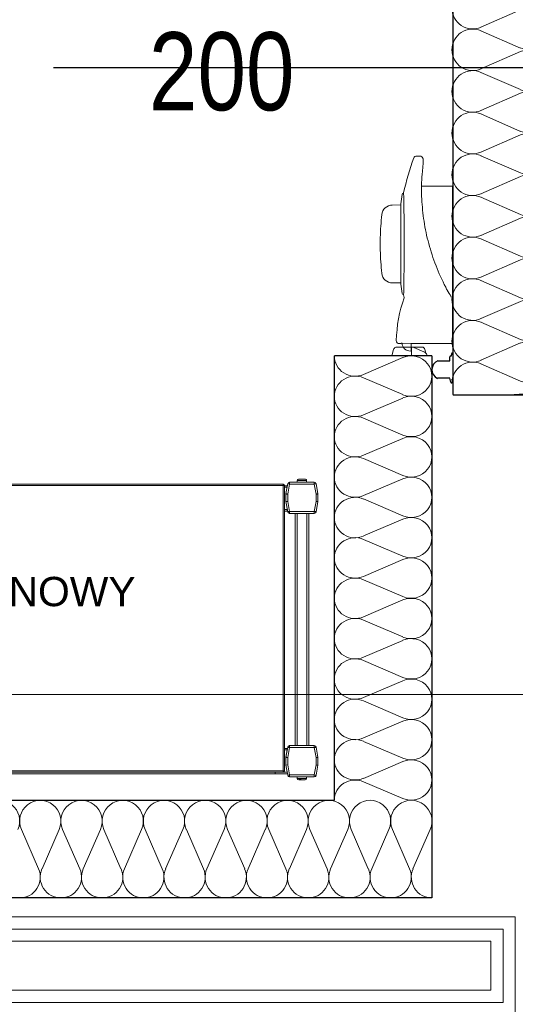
# Model space of a CAD drawing. Header units: millimetres. Extents: x 2016045 to 2079203, y -1576958 to -1542749.
# Tile 62 of 109: x 2038843 to 2039351, y -1560760 to -1559752. Entities that reach past the tile are written whole.
import ezdxf

# ---------------------------------------------------------------- set-up
doc = ezdxf.new("R2010")
doc.units = ezdxf.units.MM
doc.header["$MEASUREMENT"] = 0
doc.linetypes.add('Dashed', pattern=[5644.44, 2822.22, -2822.22])
doc.linetypes.add('OSIE', pattern=[1000, 500, -250, 0, -250])
for name, color, linetype, lineweight, true_color in [('balustrada_Nr_pióra__13', 7, 'Continuous', 5, 0xb6b6b6), ('Komory_Nr_pióra__2', 7, 'Continuous', 25, 0x0322fc), ('OSIE_Nr_pióra__2', 7, 'Continuous', 25, 0x0322fc), ('Regały_Nr_pióra__11', 7, 'Continuous', 5, 0x6d6d6d), ('Regały_Nr_pióra__12', 7, 'Continuous', 5, 0x9f9f9f), ('Wymiarowanie_Nr_pióra__3', 7, 'Continuous', 35, 0x008200)]:
    doc.layers.add(name, color=color, linetype=linetype, lineweight=lineweight, true_color=true_color)
for name, color, linetype, lineweight in [('Budowlane - Sciany Wew_Nr_pióra__251', 94, 'Continuous', 20), ('Komory_Nr_pióra__1', 7, 'Continuous', 0), ('Wymiarowanie_Nr_pióra__1', 7, 'Continuous', 0), ('Ściany_Nr_pióra__51', 5, 'Continuous', 13)]:
    doc.layers.add(name, color=color, linetype=linetype, lineweight=lineweight)
doc.layers.add('Wymiarowanie', color=7, linetype='Continuous')
doc.styles.add('GENERATED_STYLE_1', font='arial.ttf')
doc.dimstyles.new('GENERATED_STYLE__2', dxfattribs={"dimtxt": 125, "dimasz": 114, "dimexe": 0.18, "dimexo": 0, "dimgap": 0.09, "dimtad": 1, "dimdec": 0, "dimlfac": 0.1, "dimzin": 0, "dimdsep": 46, "dimtxsty": 'GENERATED_STYLE_1', "dimblk": 'ARROWHEAD_2', "dimblk1": 'ARROWHEAD_2', "dimblk2": 'ARROWHEAD_2', "dimcen": 0.09, "dimclrd": 7, "dimclre": 7, "dimclrt": 7, "dimadec": 4, "dimazin": 0, "dimtfac": 1, "dimtdec": 4, "dimtmove": 2, "dimatfit": 3, "dimfxl": 0, "dimtolj": 1, "dimtzin": 0, "dimarcsym": 0})
doc.dimstyles.new('GENERATED_STYLE__3', dxfattribs={"dimtxt": 125, "dimasz": 114, "dimexe": 0.18, "dimexo": 0, "dimgap": 0.09, "dimtad": 1, "dimdec": 0, "dimlfac": 0.1, "dimzin": 0, "dimdsep": 46, "dimtxsty": 'GENERATED_STYLE_1', "dimblk": 'ARROWHEAD_2', "dimblk1": 'ARROWHEAD_2', "dimblk2": 'ARROWHEAD_2', "dimcen": 0.09, "dimclrd": 7, "dimclre": 7, "dimclrt": 7, "dimadec": 4, "dimazin": 0, "dimtfac": 1, "dimtdec": 4, "dimtmove": 0, "dimatfit": 3, "dimfxl": 0, "dimtolj": 1, "dimtzin": 0, "dimarcsym": 0})
doc.dimstyles.new('GENERATED_STYLE__4', dxfattribs={"dimtxt": 125, "dimasz": 114, "dimexe": 0.18, "dimexo": 0, "dimgap": 0.09, "dimtad": 1, "dimtih": 1, "dimtoh": 1, "dimdec": 0, "dimlfac": 0.1, "dimzin": 0, "dimdsep": 46, "dimtxsty": 'GENERATED_STYLE_1', "dimblk": 'ARROWHEAD_2', "dimblk1": 'ARROWHEAD_2', "dimblk2": 'ARROWHEAD_2', "dimcen": 0.09, "dimclrd": 7, "dimclre": 7, "dimclrt": 7, "dimadec": 4, "dimazin": 0, "dimtfac": 1, "dimtdec": 4, "dimtmove": 2, "dimatfit": 3, "dimfxl": 0, "dimtolj": 1, "dimtzin": 0, "dimarcsym": 0})

# ---------------------------------------------------------------- blocks, each defined once
blk = doc.blocks.new('Izolacja cieplna 18_7')
at = {"layer": 'balustrada_Nr_pióra__13', "linetype": 'Continuous'}
for p, q in [((1.8, 70.2), (19.4, 29.8)), ((22.9, 29.8), (40.5, 70.2)), ((44, 70.2), (61.6, 29.8)), ((65.2, 29.8), (82.7, 70.2)), ((86.3, 70.2), (103.9, 29.8)), ((107.4, 29.8), (125, 70.2)), ((128.5, 70.2), (146.1, 29.8)), ((149.7, 29.8), (167.2, 70.2)), ((170.8, 70.2), (188.4, 29.8)), ((191.9, 29.8), (209.5, 70.2)), ((213, 70.2), (230.6, 29.8)), ((234.2, 29.8), (251.7, 70.2)), ((255.3, 70.2), (272.9, 29.8)), ((276.4, 29.8), (294, 70.2)), ((297.5, 70.2), (315.1, 29.8)), ((318.7, 29.8), (336.3, 70.2)), ((339.8, 70.2), (357.4, 29.8)), ((360.9, 29.8), (378.5, 70.2)), ((382.1, 70.2), (399.6, 29.8)), ((403.2, 29.8), (420.8, 70.2))]:
    blk.add_line(p, q, dxfattribs=at)
for centre, start_param, end_param in [((21.1, 78.7), 4.299595, 8.266775), ((63.4, 78.7), 4.299595, 8.266775), ((105.6, 78.7), 4.299595, 8.266775), ((147.9, 78.7), 4.299595, 8.266775), ((190.1, 78.7), 4.299595, 8.266775), ((232.4, 78.7), 4.299595, 8.266775), ((274.6, 78.7), 4.299595, 8.266775), ((316.9, 78.7), 4.299595, 8.266775), ((359.2, 78.7), 4.299595, 8.266775), ((401.4, 78.7), 4.299595, 8.266775), ((443.7, 78.7), 4.299595, 8.266775), ((0, 21.3), 3.141593, 5.125182), ((42.3, 21.3), 1.158003, 3.141593), ((42.3, 21.3), 3.141593, 5.125182), ((84.5, 21.3), 1.158003, 3.141593), ((84.5, 21.3), 3.141593, 5.125182), ((126.8, 21.3), 1.158003, 3.141593), ((126.8, 21.3), 3.141593, 5.125182), ((169, 21.3), 1.158003, 3.141593), ((169, 21.3), 3.141593, 5.125182), ((211.3, 21.3), 1.158003, 3.141593), ((211.3, 21.3), 3.141593, 5.125182), ((253.5, 21.3), 1.158003, 3.141593), ((253.5, 21.3), 3.141593, 5.125182), ((295.8, 21.3), 1.158003, 3.141593), ((295.8, 21.3), 3.141593, 5.125182), ((338, 21.3), 1.158003, 3.141593), ((338, 21.3), 3.141593, 5.125182), ((380.3, 21.3), 1.158003, 3.141593), ((380.3, 21.3), 3.141593, 5.125182), ((422.5, 21.3), 1.158003, 3.141593)]:
    blk.add_ellipse(centre, major_axis=(0, 21.3), ratio=0.993368, start_param=start_param, end_param=end_param, dxfattribs=at)
blk = doc.blocks.new('Izolacja cieplna 18_9')
at = {"layer": 'balustrada_Nr_pióra__13', "linetype": 'Continuous'}
for p, q in [((1.7, 70.2), (18.9, 29.8)), ((22.4, 29.8), (39.6, 70.2)), ((43.1, 70.2), (60.3, 29.8)), ((63.8, 29.8), (81, 70.2)), ((84.5, 70.2), (101.7, 29.8)), ((105.1, 29.8), (122.4, 70.2)), ((125.8, 70.2), (143, 29.8)), ((146.5, 29.8), (163.7, 70.2)), ((167.2, 70.2), (184.4, 29.8)), ((187.9, 29.8), (205.1, 70.2)), ((208.6, 70.2), (225.8, 29.8)), ((229.2, 29.8), (246.4, 70.2)), ((249.9, 70.2), (267.1, 29.8)), ((270.6, 29.8), (287.8, 70.2)), ((291.3, 70.2), (308.5, 29.8)), ((312, 29.8), (329.2, 70.2)), ((332.6, 70.2), (349.9, 29.8)), ((353.3, 29.8), (370.5, 70.2)), ((374, 70.2), (391.2, 29.8)), ((394.7, 29.8), (411.9, 70.2)), ((415.4, 70.2), (432.6, 29.8)), ((436.1, 29.8), (453.3, 70.2))]:
    blk.add_line(p, q, dxfattribs=at)
for centre, start_param, end_param in [((20.7, 78.7), 4.299595, 8.266775), ((62, 78.7), 4.299595, 8.266775), ((103.4, 78.7), 4.299595, 8.266775), ((144.8, 78.7), 4.299595, 8.266775), ((186.1, 78.7), 4.299595, 8.266775), ((227.5, 78.7), 4.299595, 8.266775), ((268.9, 78.7), 4.299595, 8.266775), ((310.2, 78.7), 4.299595, 8.266775), ((351.6, 78.7), 4.299595, 8.266775), ((393, 78.7), 4.299595, 8.266775), ((434.3, 78.7), 4.299595, 8.266775), ((0, 21.3), 3.141593, 5.125182), ((41.4, 21.3), 1.158003, 3.141593), ((41.4, 21.3), 3.141593, 5.125182), ((82.7, 21.3), 1.158003, 3.141593), ((82.7, 21.3), 3.141593, 5.125182), ((124.1, 21.3), 1.158003, 3.141593), ((124.1, 21.3), 3.141593, 5.125182), ((165.5, 21.3), 1.158003, 3.141593), ((165.5, 21.3), 3.141593, 5.125182), ((206.8, 21.3), 1.158003, 3.141593), ((206.8, 21.3), 3.141593, 5.125182), ((248.2, 21.3), 1.158003, 3.141593), ((248.2, 21.3), 3.141593, 5.125182), ((289.5, 21.3), 1.158003, 3.141593), ((289.5, 21.3), 3.141593, 5.125182), ((330.9, 21.3), 1.158003, 3.141593), ((330.9, 21.3), 3.141593, 5.125182), ((372.3, 21.3), 1.158003, 3.141593), ((372.3, 21.3), 3.141593, 5.125182), ((413.6, 21.3), 1.158003, 3.141593), ((413.6, 21.3), 3.141593, 5.125182), ((455, 21.3), 1.158003, 3.141593)]:
    blk.add_ellipse(centre, major_axis=(0, 21.3), ratio=0.972447, start_param=start_param, end_param=end_param, dxfattribs=at)
blk = doc.blocks.new('Izolacja cieplna 18_11')
at = {"layer": 'balustrada_Nr_pióra__13', "linetype": 'Continuous'}
for p, q in [((1.8, 70.2), (19.5, 29.8)), ((23.1, 29.8), (40.9, 70.2)), ((44.4, 70.2), (62.2, 29.8)), ((65.8, 29.8), (83.5, 70.2)), ((87.1, 70.2), (104.8, 29.8)), ((108.4, 29.8), (126.1, 70.2)), ((129.7, 70.2), (147.5, 29.8)), ((151, 29.8), (168.8, 70.2)), ((172.4, 70.2), (190.1, 29.8)), ((193.7, 29.8), (211.4, 70.2)), ((215, 70.2), (232.7, 29.8)), ((236.3, 29.8), (254.1, 70.2)), ((257.6, 70.2), (275.4, 29.8)), ((279, 29.8), (296.7, 70.2)), ((300.3, 70.2), (318, 29.8)), ((321.6, 29.8), (339.4, 70.2)), ((342.9, 70.2), (360.7, 29.8)), ((364.3, 29.8), (382, 70.2)), ((385.6, 70.2), (403.3, 29.8)), ((406.9, 29.8), (424.6, 70.2)), ((428.2, 70.2), (446, 29.8)), ((449.5, 29.8), (467.3, 70.2)), ((470.9, 70.2), (488.6, 29.8)), ((492.2, 29.8), (509.9, 70.2)), ((513.5, 70.2), (531.2, 29.8)), ((534.8, 29.8), (552.6, 70.2)), ((556.1, 70.2), (573.9, 29.8)), ((577.5, 29.8), (595.2, 70.2)), ((598.8, 70.2), (616.5, 29.8)), ((620.1, 29.8), (637.8, 70.2)), ((641.4, 70.2), (659.2, 29.8)), ((662.8, 29.8), (680.5, 70.2)), ((684.1, 70.2), (701.8, 29.8)), ((705.4, 29.8), (723.1, 70.2)), ((726.7, 70.2), (744.5, 29.8)), ((748, 29.8), (765.8, 70.2))]:
    blk.add_line(p, q, dxfattribs=at)
for centre, start, end in [((21.3, 78.7), 336.3486, 203.6513), ((64, 78.7), 336.3486, 203.6513), ((106.6, 78.7), 336.3486, 203.6513), ((149.2, 78.7), 336.3486, 203.6513), ((191.9, 78.7), 336.3486, 203.6513), ((234.5, 78.7), 336.3486, 203.6513), ((277.2, 78.7), 336.3486, 203.6513), ((319.8, 78.7), 336.3486, 203.6513), ((362.5, 78.7), 336.3486, 203.6513), ((405.1, 78.7), 336.3486, 203.6513), ((447.7, 78.7), 336.3486, 203.6513), ((490.4, 78.7), 336.3486, 203.6513), ((533, 78.7), 336.3486, 203.6513), ((575.7, 78.7), 336.3486, 203.6513), ((618.3, 78.7), 336.3486, 203.6513), ((661, 78.7), 336.3486, 203.6513), ((703.6, 78.7), 336.3486, 203.6513), ((746.2, 78.7), 336.3486, 203.6513), ((0, 21.3), 270, 23.6513), ((42.6, 21.3), 156.3487, 270), ((42.6, 21.3), 270, 23.6513), ((85.3, 21.3), 156.3487, 270), ((85.3, 21.3), 270, 23.6513), ((127.9, 21.3), 156.3487, 270), ((127.9, 21.3), 270, 23.6513), ((170.6, 21.3), 156.3487, 270), ((170.6, 21.3), 270, 23.6513), ((213.2, 21.3), 156.3487, 270), ((213.2, 21.3), 270, 23.6513), ((255.9, 21.3), 156.3487, 270), ((255.9, 21.3), 270, 23.6513), ((298.5, 21.3), 156.3487, 270), ((298.5, 21.3), 270, 23.6513), ((341.1, 21.3), 156.3487, 270), ((341.1, 21.3), 270, 23.6513), ((383.8, 21.3), 156.3487, 270), ((383.8, 21.3), 270, 23.6513), ((426.4, 21.3), 156.3487, 270), ((426.4, 21.3), 270, 23.6513), ((469.1, 21.3), 156.3487, 270), ((469.1, 21.3), 270, 23.6513), ((511.7, 21.3), 156.3487, 270), ((511.7, 21.3), 270, 23.6513), ((554.4, 21.3), 156.3487, 270), ((554.4, 21.3), 270, 23.6513), ((597, 21.3), 156.3487, 270), ((597, 21.3), 270, 23.6513), ((639.6, 21.3), 156.3487, 270), ((639.6, 21.3), 270, 23.6513), ((682.3, 21.3), 156.3487, 270), ((682.3, 21.3), 270, 23.6513), ((724.9, 21.3), 156.3487, 270), ((724.9, 21.3), 270, 23.6513), ((767.6, 21.3), 156.3487, 270)]:
    blk.add_arc(centre, 21.3, start, end, dxfattribs=at)
blk = doc.blocks.new('*D101', base_point=(1682719.6, -1237567.4))
at = {"layer": 'Wymiarowanie_Nr_pióra__1', "linetype": 'Continuous'}
for p, q in [((2037589.9, -1558816.4), (2037589.9, -1560670.9)), ((2037477.4, -1560670.9), (2037702.4, -1560670.9))]:
    blk.add_line(p, q, dxfattribs=at)
at = {"layer": 'Wymiarowanie_Nr_pióra__3', "linetype": 'Continuous'}
for p, q in [((2037664.9, -1558859.7), (2037514.9, -1558773.1)), ((2037664.9, -1560714.2), (2037514.9, -1560627.6))]:
    blk.add_line(p, q, dxfattribs=at)
at = {"layer": 'Wymiarowanie_Nr_pióra__1', "insert": (2037567, -1560129.2), "char_height": 125, "attachment_point": 7, "rotation": 90, "style": 'GENERATED_STYLE_1'}
blk.add_mtext('\\A1;{\\fArial|b0|i0|c238|p38;185\\fArial|b0|i0|c238|p38;\\A1{\\H.66x;\\S5^  ;}}', dxfattribs=at)
blk = doc.blocks.new('ARROWHEAD_2')
at = {"color": 0, "linetype": 'Continuous', "lineweight": 0}
for p, q in [((-0.3781, -0.655), (0.3781, 0.655)), ((0, 0), (-1, 0))]:
    blk.add_line(p, q, dxfattribs=at)
blk = doc.blocks.new('*D102', base_point=(1682719.6, -1237567.4))
at = {"layer": 'Wymiarowanie_Nr_pióra__1', "linetype": 'Continuous'}
for p, q in [((2037477.4, -1560670.9), (2037702.4, -1560670.9)), ((2037589.9, -1560670.9), (2037589.9, -1560770.9)), ((2037477.4, -1560770.9), (2037702.4, -1560770.9))]:
    blk.add_line(p, q, dxfattribs=at)
at = {"layer": 'Wymiarowanie_Nr_pióra__3', "linetype": 'Continuous'}
for p, q in [((2037664.9, -1560714.2), (2037514.9, -1560627.6)), ((2037664.9, -1560814.2), (2037514.9, -1560727.6))]:
    blk.add_line(p, q, dxfattribs=at)
blk = doc.blocks.new('*D103', base_point=(1682719.6, -1237567.4))
at = {"layer": 'Wymiarowanie_Nr_pióra__1', "linetype": 'Continuous'}
for p, q in [((2037477.4, -1560770.9), (2037702.4, -1560770.9)), ((2037589.9, -1560770.9), (2037589.9, -1567206.9)), ((2037477.4, -1567206.9), (2037702.4, -1567206.9)), ((2037589.9, -1567206.9), (2037589.9, -1567280.3))]:
    blk.add_line(p, q, dxfattribs=at)
at = {"layer": 'Wymiarowanie_Nr_pióra__3', "linetype": 'Continuous'}
for p, q in [((2037664.9, -1560814.2), (2037514.9, -1560727.6)), ((2037514.9, -1567163.6), (2037664.9, -1567250.2))]:
    blk.add_line(p, q, dxfattribs=at)
at = {"layer": 'Wymiarowanie_Nr_pióra__1', "char_height": 125, "attachment_point": 7, "rotation": 90, "style": 'GENERATED_STYLE_1'}
for s, insert in [('\\A1;{\\fArial|b0|i0|c238|p38;10}', (2037564.9, -1560974)), ('\\A1;{\\fArial|b0|i0|c238|p38;643\\fArial|b0|i0|c238|p38;\\A1{\\H.66x;\\S5^  ;}}', (2037567, -1564002.9))]:
    blk.add_mtext(s, dxfattribs=dict(at, insert=insert))
blk = doc.blocks.new('*D125', base_point=(1682719.6, -1237567.4))
at = {"layer": 'Wymiarowanie_Nr_pióra__1', "linetype": 'Continuous'}
for p, q in [((2044173.5, -1559800.9), (2043948.5, -1559800.9)), ((2044061, -1563400.9), (2044061, -1559800.9)), ((2044173.5, -1563400.9), (2043948.5, -1563400.9))]:
    blk.add_line(p, q, dxfattribs=at)
at = {"layer": 'Wymiarowanie_Nr_pióra__3', "linetype": 'Continuous'}
for p, q in [((2043986, -1559757.6), (2044136, -1559844.2)), ((2043986, -1563357.6), (2044136, -1563444.2))]:
    blk.add_line(p, q, dxfattribs=at)
at = {"layer": 'Wymiarowanie_Nr_pióra__1', "insert": (2044036, -1561743.2), "char_height": 125, "attachment_point": 7, "rotation": 90, "style": 'GENERATED_STYLE_1'}
blk.add_mtext('\\A1;{\\fArial|b0|i0|c238|p38;360}', dxfattribs=at)
blk = doc.blocks.new('*D126', base_point=(1682719.6, -1237567.4))
at = {"layer": 'Wymiarowanie_Nr_pióra__1', "linetype": 'Continuous'}
for p, q in [((2044173.5, -1556060.9), (2043948.5, -1556060.9)), ((2044061, -1559800.9), (2044061, -1556060.9)), ((2044173.5, -1559800.9), (2043948.5, -1559800.9))]:
    blk.add_line(p, q, dxfattribs=at)
at = {"layer": 'Wymiarowanie_Nr_pióra__3', "linetype": 'Continuous'}
for p, q in [((2043986, -1556017.6), (2044136, -1556104.2)), ((2043986, -1559757.6), (2044136, -1559844.2))]:
    blk.add_line(p, q, dxfattribs=at)
at = {"layer": 'Wymiarowanie_Nr_pióra__1', "insert": (2044036, -1558073.2), "char_height": 125, "attachment_point": 7, "rotation": 90, "style": 'GENERATED_STYLE_1'}
blk.add_mtext('\\A1;{\\fArial|b0|i0|c238|p38;374}', dxfattribs=at)
blk = doc.blocks.new('*D142', base_point=(1682719.6, -1237567.4))
at = {"layer": 'Wymiarowanie_Nr_pióra__1', "linetype": 'Continuous'}
for p, q in [((2021278.9, -1559800.9), (2021053.9, -1559800.9)), ((2021166.4, -1563400.9), (2021166.4, -1559800.9)), ((2021278.9, -1563400.9), (2021053.9, -1563400.9))]:
    blk.add_line(p, q, dxfattribs=at)
at = {"layer": 'Wymiarowanie_Nr_pióra__3', "linetype": 'Continuous'}
for p, q in [((2021091.4, -1559757.6), (2021241.4, -1559844.2)), ((2021091.4, -1563357.6), (2021241.4, -1563444.2))]:
    blk.add_line(p, q, dxfattribs=at)
at = {"layer": 'Wymiarowanie_Nr_pióra__1', "insert": (2021141.4, -1561743.2), "char_height": 125, "attachment_point": 7, "rotation": 90, "style": 'GENERATED_STYLE_1'}
blk.add_mtext('\\A1;{\\fArial|b0|i0|c238|p38;360}', dxfattribs=at)
blk = doc.blocks.new('*D143', base_point=(1682719.6, -1237567.4))
at = {"layer": 'Wymiarowanie_Nr_pióra__1', "linetype": 'Continuous'}
for p, q in [((2021278.9, -1556060.9), (2021053.9, -1556060.9)), ((2021166.4, -1559800.9), (2021166.4, -1556060.9)), ((2021278.9, -1559800.9), (2021053.9, -1559800.9))]:
    blk.add_line(p, q, dxfattribs=at)
at = {"layer": 'Wymiarowanie_Nr_pióra__3', "linetype": 'Continuous'}
for p, q in [((2021091.4, -1556017.6), (2021241.4, -1556104.2)), ((2021091.4, -1559757.6), (2021241.4, -1559844.2))]:
    blk.add_line(p, q, dxfattribs=at)
at = {"layer": 'Wymiarowanie_Nr_pióra__1', "insert": (2021141.4, -1558073.2), "char_height": 125, "attachment_point": 7, "rotation": 90, "style": 'GENERATED_STYLE_1'}
blk.add_mtext('\\A1;{\\fArial|b0|i0|c238|p38;374}', dxfattribs=at)
blk = doc.blocks.new('*D186', base_point=(1682719.6, -1237567.4))
at = {"layer": 'Wymiarowanie_Nr_pióra__1', "linetype": 'Continuous'}
for p, q in [((2036246.9, -1560555.5), (2036246.9, -1560330.5)), ((2041101, -1560555.5), (2041101, -1560330.5)), ((2036246.9, -1560443), (2041101, -1560443)), ((2041101, -1560443), (2041174.4, -1560443))]:
    blk.add_line(p, q, dxfattribs=at)
at = {"layer": 'Wymiarowanie_Nr_pióra__3', "linetype": 'Continuous'}
for p, q in [((2036290.2, -1560368), (2036203.6, -1560518)), ((2041057.7, -1560518), (2041144.3, -1560368))]:
    blk.add_line(p, q, dxfattribs=at)
at = {"layer": 'Wymiarowanie_Nr_pióra__1', "insert": (2039362, -1560420), "char_height": 125, "attachment_point": 7, "style": 'GENERATED_STYLE_1'}
blk.add_mtext('\\A1;{\\fArial|b0|i0|c238|p38;485\\fArial|b0|i0|c238|p38;\\A1{\\H.66x;\\S5^  ;}}', dxfattribs=at)

msp = doc.modelspace()

# ---------------------------------------------------------------- linework, layer by layer
at = {"layer": 'Budowlane - Sciany Wew_Nr_pióra__251', "linetype": 'Continuous'}
for p, q in [((2039338.9, -1560683.4), (2036234.4, -1560683.4)), ((2039338.9, -1560758.4), (2039338.9, -1560683.4)), ((2039326.4, -1560695.9), (2036221.9, -1560695.9)), ((2039326.4, -1560745.9), (2039326.4, -1560695.9)), ((2033333.7, -1560745.9), (2039326.4, -1560745.9)), ((2033321.2, -1560758.4), (2039338.9, -1560758.4))]:
    msp.add_line(p, q, dxfattribs=at)
at = {"layer": 'Komory_Nr_pióra__1', "linetype": 'Continuous'}
for p, q in [((2039254.2, -1559891.7), (2039250.2, -1559891.7)), ((2039255, -1559892.1), (2039254.9, -1559892)), ((2039254.9, -1559892), (2039254.9, -1559892)), ((2039254.9, -1559892), (2039254.9, -1559892)), ((2039255.2, -1559892.2), (2039255, -1559892.1)), ((2039255.3, -1559892.4), (2039255.2, -1559892.2)), ((2039255.5, -1559892.6), (2039255.3, -1559892.4)), ((2039255.8, -1559892.8), (2039255.5, -1559892.6)), ((2039256, -1559893), (2039255.8, -1559892.8)), ((2039256.2, -1559893.1), (2039256, -1559893)), ((2039256.4, -1559893.4), (2039256.3, -1559893.2)), ((2039256.3, -1559893.2), (2039256.3, -1559893.2)), ((2039256.5, -1559893.6), (2039256.4, -1559893.4)), ((2039256.6, -1559893.8), (2039256.5, -1559893.6)), ((2039256.7, -1559894.1), (2039256.6, -1559893.8)), ((2039256.8, -1559894.5), (2039256.7, -1559894.1)), ((2039256.9, -1559894.9), (2039256.8, -1559894.5)), ((2039256.9, -1559895.3), (2039256.9, -1559894.9)), ((2039256.9, -1559895.7), (2039256.9, -1559895.3)), ((2039256.4, -1559905.6), (2039256.5, -1559904.7)), ((2039256.5, -1559903.8), (2039256.6, -1559902.9)), ((2039256.5, -1559904.7), (2039256.5, -1559903.8)), ((2039256.6, -1559902.9), (2039256.7, -1559902.1)), ((2039256.7, -1559901.3), (2039256.8, -1559900.6)), ((2039256.7, -1559902.1), (2039256.7, -1559901.3)), ((2039256.8, -1559899.8), (2039256.9, -1559899.1)), ((2039256.8, -1559900.6), (2039256.8, -1559899.8)), ((2039256.9, -1559896.2), (2039256.9, -1559895.7)), ((2039256.9, -1559896.7), (2039256.9, -1559896.2)), ((2039256.9, -1559897.3), (2039256.9, -1559896.7)), ((2039256.9, -1559897.9), (2039256.9, -1559897.3)), ((2039256.9, -1559898.5), (2039256.9, -1559897.9)), ((2039256.9, -1559899.1), (2039256.9, -1559898.5)), ((2039255.6, -1559916), (2039255.7, -1559913.2)), ((2039255.7, -1559913.2), (2039255.9, -1559910.4)), ((2039255.9, -1559910.4), (2039256.2, -1559907.6)), ((2039256.2, -1559907.4), (2039256.3, -1559906.5)), ((2039256.2, -1559907.6), (2039256.2, -1559907.4)), ((2039256.3, -1559906.5), (2039256.4, -1559905.6)), ((2039255.3, -1559924.4), (2039255.4, -1559921.6)), ((2039286.9, -1559922.7), (2039255.3, -1559922.5)), ((2039255.3, -1559927.2), (2039255.3, -1559924.4)), ((2039255.4, -1559918.7), (2039255.6, -1559916)), ((2039255.4, -1559921.6), (2039255.4, -1559918.7)), ((2039286.9, -1560083.6), (2039286.9, -1559922.7)), ((2039236.9, -1559929.9), (2039236.7, -1559929.9)), ((2039236.9, -1559929.5), (2039236.9, -1559929.6)), ((2039236.9, -1559929.6), (2039236.9, -1559929.9)), ((2039236.9, -1559929.9), (2039236.9, -1559930.3)), ((2039236.9, -1559930.3), (2039236.9, -1559930.9)), ((2039236.9, -1559930.9), (2039237, -1559932.6)), ((2039237, -1559932.6), (2039237, -1559933.7)), ((2039237, -1559933.7), (2039237, -1559934.9)), ((2039237, -1559934.9), (2039237, -1559936.3)), ((2039255.3, -1559930), (2039255.3, -1559927.2)), ((2039255.4, -1559932.8), (2039255.3, -1559930)), ((2039255.5, -1559935.7), (2039255.4, -1559932.8)), ((2039255.7, -1559938.5), (2039255.5, -1559935.7)), ((2039234.2, -1559941.7), (2039225.3, -1559941.9)), ((2039234.2, -1559940.7), (2039234.2, -1560022.7)), ((2039237, -1559936.3), (2039237.1, -1559937.8)), ((2039237.1, -1559937.8), (2039237.1, -1559939.5)), ((2039237.1, -1559939.5), (2039237.1, -1559941.3)), ((2039237.1, -1559941.3), (2039237.1, -1559943.2)), ((2039237.1, -1559943.2), (2039237.2, -1559945.2)), ((2039237.2, -1559945.2), (2039237.2, -1559947.4)), ((2039255.9, -1559941.4), (2039255.7, -1559938.5)), ((2039256.1, -1559944.2), (2039255.9, -1559941.4)), ((2039256.4, -1559947.1), (2039256.1, -1559944.2)), ((2039237.2, -1559947.4), (2039237.2, -1559949.6)), ((2039237.2, -1559949.6), (2039237.3, -1559952)), ((2039237.3, -1559952), (2039237.3, -1559954.5)), ((2039237.3, -1559954.5), (2039237.3, -1559957)), ((2039256.7, -1559949.9), (2039256.4, -1559947.1)), ((2039257, -1559952.8), (2039256.7, -1559949.9)), ((2039257.4, -1559955.6), (2039257, -1559952.8)), ((2039257.8, -1559958.5), (2039257.4, -1559955.6)), ((2039237.3, -1559957), (2039237.3, -1559959.6)), ((2039237.3, -1559959.6), (2039237.3, -1559962.3)), ((2039237.3, -1559962.3), (2039237.4, -1559965.1)), ((2039237.4, -1559965.1), (2039237.4, -1559967.9)), ((2039258.3, -1559961.3), (2039257.8, -1559958.5)), ((2039258.8, -1559964.2), (2039258.3, -1559961.3)), ((2039259.3, -1559967.1), (2039258.8, -1559964.2)), ((2039213, -1559988.2), (2039213, -1559975.3)), ((2039237.4, -1559967.9), (2039237.4, -1559970.7)), ((2039237.4, -1559970.7), (2039237.4, -1559973.6)), ((2039237.4, -1559973.6), (2039237.4, -1559976.5)), ((2039259.9, -1559969.9), (2039259.3, -1559967.1)), ((2039260.5, -1559972.8), (2039259.9, -1559969.9)), ((2039261.2, -1559975.7), (2039260.5, -1559972.8)), ((2039261.9, -1559978.5), (2039261.2, -1559975.7)), ((2039237.4, -1559976.5), (2039237.4, -1559979.5)), ((2039237.4, -1559979.5), (2039237.4, -1559982.4)), ((2039237.4, -1559982.4), (2039237.4, -1559985.3)), ((2039237.4, -1559985.3), (2039237.4, -1559988.3)), ((2039262.7, -1559981.4), (2039261.9, -1559978.5)), ((2039263.5, -1559984.2), (2039262.7, -1559981.4)), ((2039264.3, -1559987.1), (2039263.5, -1559984.2)), ((2039237.4, -1559988.3), (2039237.4, -1559991.2)), ((2039237.4, -1559991.2), (2039237.4, -1559994)), ((2039237.4, -1559994), (2039237.4, -1559996.9)), ((2039265.1, -1559989.9), (2039264.3, -1559987.1)), ((2039266.1, -1559992.8), (2039265.1, -1559989.9)), ((2039267, -1559995.6), (2039266.1, -1559992.8)), ((2039268, -1559998.4), (2039267, -1559995.6)), ((2039237.4, -1559999.6), (2039237.3, -1560002.4)), ((2039237.3, -1560002.4), (2039237.3, -1560005.1)), ((2039237.3, -1560005.1), (2039237.3, -1560007.6)), ((2039237.4, -1559996.9), (2039237.4, -1559999.6)), ((2039269, -1560001.2), (2039268, -1559998.4)), ((2039270.1, -1560004), (2039269, -1560001.2)), ((2039271.2, -1560006.8), (2039270.1, -1560004)), ((2039237.3, -1560010.1), (2039237.2, -1560012.4)), ((2039237.2, -1560012.4), (2039237.2, -1560014.6)), ((2039237.2, -1560014.6), (2039237.2, -1560016.7)), ((2039237.3, -1560007.6), (2039237.3, -1560010.1)), ((2039272.3, -1560009.6), (2039271.2, -1560006.8)), ((2039273.5, -1560012.4), (2039272.3, -1560009.6)), ((2039274.7, -1560015.2), (2039273.5, -1560012.4)), ((2039276, -1560017.9), (2039274.7, -1560015.2)), ((2039225.3, -1560021.6), (2039234.2, -1560021.7)), ((2039237.1, -1560026), (2039237, -1560027.5)), ((2039237.2, -1560018.7), (2039237.1, -1560020.7)), ((2039237.1, -1560020.7), (2039237.1, -1560022.6)), ((2039237.1, -1560022.6), (2039237.1, -1560024.4)), ((2039237.1, -1560024.4), (2039237.1, -1560026)), ((2039237.2, -1560016.7), (2039237.2, -1560018.7)), ((2039277.3, -1560020.6), (2039276, -1560017.9)), ((2039278.6, -1560023.4), (2039277.3, -1560020.6)), ((2039280, -1560026.1), (2039278.6, -1560023.4)), ((2039280.9, -1560027.9), (2039280, -1560026.1)), ((2039236.7, -1560033.5), (2039236.9, -1560033.5)), ((2039237, -1560032), (2039236.9, -1560032.7)), ((2039236.9, -1560032.7), (2039236.9, -1560033.3)), ((2039236.9, -1560033.3), (2039236.9, -1560033.7)), ((2039236.9, -1560033.7), (2039236.9, -1560033.9)), ((2039236.9, -1560033.9), (2039236.9, -1560034)), ((2039237, -1560027.5), (2039237, -1560028.8)), ((2039237, -1560028.8), (2039237, -1560030)), ((2039237, -1560030), (2039237, -1560031.1)), ((2039237, -1560031.1), (2039237, -1560032)), ((2039281.1, -1560028.3), (2039280.9, -1560027.9)), ((2039281.5, -1560028.9), (2039281.1, -1560028.3)), ((2039281.6, -1560029), (2039281.5, -1560028.9)), ((2039282.6, -1560030.8), (2039281.6, -1560029)), ((2039282.6, -1560030.8), (2039283.5, -1560032.3)), ((2039283.5, -1560032.3), (2039284.5, -1560033.9)), ((2039284.5, -1560033.9), (2039285.1, -1560035)), ((2039285.1, -1560035), (2039285.8, -1560036.2)), ((2039232.4, -1560083.8), (2039234.4, -1560083.8)), ((2039234.4, -1560083.8), (2039234.4, -1560083.3)), ((2039234.4, -1560083.3), (2039234.5, -1560083.3)), ((2039234.5, -1560083.3), (2039234.6, -1560083.2)), ((2039234.6, -1560083.2), (2039234.9, -1560083.2)), ((2039234.9, -1560083.2), (2039235.2, -1560083.2)), ((2039235.2, -1560083.2), (2039235.3, -1560083.2)), ((2039286.9, -1560083.5), (2039235.3, -1560083.2)), ((2039244.8, -1560090.5), (2039244.8, -1560083.3)), ((2039245.4, -1560083.6), (2039245.4, -1560083.3)), ((2039245.4, -1560083.6), (2039286.9, -1560083.6)), ((2039226.7, -1560089.7), (2039224.9, -1560096.4)), ((2039228.7, -1560087.6), (2039228.6, -1560087.6)), ((2039255.8, -1560087.4), (2039229.7, -1560087.4)), ((2039244.9, -1560096.4), (2039244.9, -1560087.9)), ((2039247.5, -1560087.8), (2039257.7, -1560092.1)), ((2039258.7, -1560089.7), (2039259.8, -1560093.7)), ((2039260.6, -1560095.4), (2039260.9, -1560096.4))]:
    msp.add_line(p, q, dxfattribs=at)
at = {"layer": 'Komory_Nr_pióra__1', "linetype": 'Dashed'}
msp.add_arc((2039314.9, -1559325.4), 811.3, 268.463, 1.4253, dxfattribs=at)
at = {"layer": 'Komory_Nr_pióra__1', "linetype": 'Continuous'}
for centre, radius, start, end in [((2039481.4, -1559981.7), 250, 159.3765, 167.9417), ((2039250.2, -1559894.7), 3, 89.9247, 159.3857), ((2039254.2, -1559892.7), 1, 48.5596, 90), ((2039255.5, -1559893.9), 0.994, 43.1622, 48.2844), ((2039484.3, -1559970.9), 252, 170.8779, 173.1122), ((2039236.7, -1559931.1), 1.2, 90, 170.8779), ((2039225.5, -1559952.9), 11, 91, 173.5706), ((2039234.7, -1559940.7), 0.5, 173.1122, 180), ((2039481.4, -1559981.7), 268.5, 173.5706, 178.6225), ((2039481.4, -1559981.7), 268.5, 181.3775, 186.4294), ((2039225.5, -1560010.6), 11, 186.4294, 269), ((2039234.7, -1560022.7), 0.5, 180, 186.8878), ((2039484.3, -1559992.6), 252, 186.8878, 189.1221), ((2039236.7, -1560032.3), 1.2, 189.1221, 270), ((2039481.4, -1559981.7), 250, 192.0602, 192.6421), ((2039236.5, -1560036.7), 1, 340.8033, 12.8377), ((2039369.4, -1560083.7), 140, 160.5019, 178.7555), ((2039232.4, -1560080.8), 3, 178.7555, 269.5), ((2039243.8, -1560083), 8.5, 181.6226, 270), ((2039229.6, -1560090.4), 3, 110.0974, 165), ((2039229.7, -1560090.5), 3.07, 89.9904, 109.8744), ((2039243.8, -1560090.5), 1, 270, 0), ((2039245.4, -1560087.9), 0.5, 90, 180), ((2039246, -1560091.4), 4, 67, 90), ((2039255.8, -1560090.4), 3, 15, 90), ((2039255.8, -1560096.7), 5, 15, 67)]:
    msp.add_arc(centre, radius, start, end, dxfattribs=at)
at = {"layer": 'Komory_Nr_pióra__2', "linetype": 'Continuous'}
for p, q in [((2039287.4, -1559357.2), (2039287.4, -1560135.6)), ((2039165.9, -1560551.4), (2039165.9, -1560096.4)), ((2039265.9, -1560096.4), (2039165.9, -1560096.4)), ((2039265.9, -1560096.4), (2039265.9, -1560651.4)), ((2039285.4, -1560096.3), (2039285.9, -1560096.3)), ((2039285.9, -1560096.3), (2039285.9, -1560095.3)), ((2039286.8, -1560093.3), (2039287.2, -1560093.3)), ((2039271.9, -1560101.3), (2039284.4, -1560101.3)), ((2039284.4, -1560101.3), (2039284.4, -1560097.3)), ((2039284.4, -1560119.3), (2039271.6, -1560119.3)), ((2039285.3, -1560123.2), (2039284.4, -1560119.3)), ((2039286.6, -1560121.3), (2039286.2, -1560120.7)), ((2039286.2, -1560120.7), (2039286.9, -1560123.9)), ((2039286.9, -1560123.9), (2039286.4, -1560124)), ((2039287.2, -1560121.3), (2039286.8, -1560121.3)), ((2039288.2, -1560136.4), (2039386.7, -1560136.4)), ((2036355.9, -1560551.4), (2039165.9, -1560551.4)), ((2039265.9, -1560651.4), (2036265.9, -1560651.4))]:
    msp.add_line(p, q, dxfattribs=at)
for centre, radius, start, end in [((2039285.4, -1560097.3), 1, 90, 180), ((2039288.9, -1560095.3), 3.01, 140.2012, 180), ((2039286.8, -1560093.5), 0.209, 85.1894, 140.2012), ((2039287.2, -1560093.6), 0.25, 0, 90), ((2039275.8, -1560110.4), 9.86, 113.1133, 245.0587), ((2039286.2, -1560123), 1, 192.381, 282.381), ((2039286.8, -1560121.1), 0.25, 224.6094, 270), ((2039287.2, -1560121.1), 0.25, 270, 0), ((2039288.2, -1560135.6), 0.8, 180, 270)]:
    msp.add_arc(centre, radius, start, end, dxfattribs=at)
at = {"layer": 'OSIE_Nr_pióra__2', "linetype": 'OSIE'}
msp.add_line((2020876.3, -1559800.9), (2044226, -1559800.9), dxfattribs=at)
at = {"layer": 'Regały_Nr_pióra__12', "linetype": 'Continuous'}
for p, q in [((2039113.3, -1560227.7), (2038819.3, -1560227.7)), ((2039113.3, -1560522.7), (2039113.3, -1560227.7)), ((2039113.6, -1560227.8), (2039113.3, -1560227.8)), ((2039113.9, -1560227.9), (2039113.6, -1560227.8)), ((2039114.1, -1560228.1), (2039113.9, -1560227.9)), ((2039114.4, -1560228.2), (2039114.1, -1560228.1)), ((2039118.1, -1560227.2), (2039116.3, -1560237.4)), ((2039118.1, -1560227.3), (2039118.1, -1560227.2)), ((2039118.2, -1560227.3), (2039118.1, -1560227.3)), ((2039118.4, -1560227.3), (2039118.2, -1560227.3)), ((2039120.1, -1560227.6), (2039118.3, -1560237.8)), ((2039118.7, -1560227.3), (2039118.4, -1560227.3)), ((2039119, -1560227.4), (2039118.7, -1560227.3)), ((2039119.3, -1560227.5), (2039119, -1560227.4)), ((2039119.7, -1560227.5), (2039119.3, -1560227.5)), ((2039120.1, -1560227.6), (2039119.7, -1560227.5)), ((2039120.1, -1560225.6), (2039120.1, -1560227.6)), ((2039145.3, -1560225.6), (2039120.1, -1560225.6)), ((2039145.3, -1560227.6), (2039120.1, -1560227.6)), ((2039127.9, -1560224.1), (2039127.9, -1560225.6)), ((2039137.4, -1560224.1), (2039127.9, -1560224.1)), ((2039128.2, -1560223.3), (2039128, -1560223.8)), ((2039128, -1560223.8), (2039128, -1560223.8)), ((2039128.5, -1560222.9), (2039128.2, -1560223.3)), ((2039129, -1560222.7), (2039128.5, -1560222.9)), ((2039129.5, -1560222.6), (2039129, -1560222.7)), ((2039135.9, -1560222.6), (2039129.5, -1560222.6)), ((2039136.4, -1560222.7), (2039135.9, -1560222.6)), ((2039136.9, -1560222.9), (2039136.4, -1560222.7)), ((2039137.2, -1560223.3), (2039136.9, -1560222.9)), ((2039137.4, -1560223.8), (2039137.2, -1560223.3)), ((2039137.4, -1560223.8), (2039137.4, -1560223.8)), ((2039137.4, -1560225.6), (2039137.4, -1560224.1)), ((2039145.3, -1560227.6), (2039145.3, -1560225.6)), ((2039145.7, -1560227.5), (2039145.3, -1560227.6)), ((2039147.1, -1560237.8), (2039145.3, -1560227.6)), ((2039146.1, -1560227.5), (2039145.7, -1560227.5)), ((2039146.4, -1560227.4), (2039146.1, -1560227.5)), ((2039146.7, -1560227.3), (2039146.4, -1560227.4)), ((2039146.9, -1560227.3), (2039146.7, -1560227.3)), ((2039147.1, -1560227.3), (2039146.9, -1560227.3)), ((2039147.2, -1560227.3), (2039147.1, -1560227.3)), ((2039147.3, -1560227.2), (2039147.2, -1560227.3)), ((2039149.1, -1560237.4), (2039147.3, -1560227.2)), ((2039147.3, -1560227.2), (2039149.1, -1560237.6)), ((2039114.8, -1560229.2), (2038123.8, -1560229.2)), ((2039114.7, -1560228.7), (2039114.4, -1560228.2)), ((2039114.8, -1560229.3), (2039114.7, -1560228.7)), ((2039114.8, -1560521.2), (2039114.8, -1560229.2)), ((2039114.8, -1560229.3), (2039117.7, -1560229.3)), ((2039114.8, -1560230.8), (2039117.5, -1560230.8)), ((2039116.3, -1560237.6), (2039116.3, -1560237.4)), ((2039116.3, -1560237.4), (2039116.3, -1560237.4)), ((2039116.3, -1560237.4), (2039116.5, -1560237.4)), ((2039116.3, -1560246.3), (2039116.3, -1560237.6)), ((2039118.3, -1560237.8), (2039116.3, -1560237.8)), ((2039116.5, -1560237.4), (2039116.6, -1560237.5)), ((2039116.6, -1560237.5), (2039116.9, -1560237.5)), ((2039116.9, -1560237.5), (2039117.2, -1560237.6)), ((2039117.2, -1560237.6), (2039117.5, -1560237.6)), ((2039117.5, -1560237.6), (2039117.9, -1560237.7)), ((2039117.9, -1560237.7), (2039118.3, -1560237.8)), ((2039118.3, -1560237.8), (2039118.3, -1560245.4)), ((2039147.1, -1560237.8), (2039147.5, -1560237.7)), ((2039147.1, -1560245.4), (2039147.1, -1560237.8)), ((2039149.1, -1560237.8), (2039147.1, -1560237.8)), ((2039147.5, -1560237.7), (2039147.9, -1560237.6)), ((2039147.9, -1560237.6), (2039148.2, -1560237.6)), ((2039148.2, -1560237.6), (2039148.5, -1560237.5)), ((2039148.5, -1560237.5), (2039148.7, -1560237.5)), ((2039148.7, -1560237.5), (2039148.9, -1560237.4)), ((2039148.9, -1560237.4), (2039149, -1560237.4)), ((2039149, -1560237.4), (2039149.1, -1560237.4)), ((2039149.1, -1560237.6), (2039149.1, -1560245.6)), ((2039116.3, -1560245.6), (2039118.1, -1560255.9)), ((2039116.4, -1560245.6), (2039116.3, -1560245.6)), ((2039116.3, -1560245.6), (2039116.3, -1560245.6)), ((2039116.6, -1560245.6), (2039116.4, -1560245.6)), ((2039116.9, -1560245.5), (2039116.6, -1560245.6)), ((2039117.2, -1560245.5), (2039116.9, -1560245.5)), ((2039117.5, -1560245.5), (2039117.2, -1560245.5)), ((2039117.9, -1560245.5), (2039117.5, -1560245.5)), ((2039118.3, -1560245.4), (2039117.9, -1560245.5)), ((2039118.3, -1560245.4), (2039120.1, -1560255.6)), ((2039145.3, -1560255.6), (2039147.1, -1560245.4)), ((2039147.5, -1560245.4), (2039147.1, -1560245.4)), ((2039149.1, -1560245.6), (2039147.3, -1560255.9)), ((2039147.8, -1560245.5), (2039147.5, -1560245.4)), ((2039148.1, -1560245.5), (2039147.8, -1560245.5)), ((2039148.4, -1560245.5), (2039148.1, -1560245.5)), ((2039148.6, -1560245.6), (2039148.4, -1560245.5)), ((2039148.8, -1560245.6), (2039148.6, -1560245.6)), ((2039149, -1560245.6), (2039148.8, -1560245.6)), ((2039149.1, -1560245.6), (2039149, -1560245.6)), ((2039149.1, -1560245.6), (2039149.1, -1560245.6)), ((2039114.8, -1560253.8), (2039117.6, -1560253.8)), ((2039114.8, -1560255.3), (2039117.9, -1560255.3)), ((2039117.6, -1560254.1), (2039117.6, -1560253.8)), ((2039117.7, -1560254.4), (2039117.6, -1560254.1)), ((2039117.7, -1560254.7), (2039117.7, -1560254.4)), ((2039117.8, -1560254.9), (2039117.7, -1560254.7)), ((2039117.8, -1560255.1), (2039117.8, -1560254.9)), ((2039117.8, -1560255.2), (2039117.8, -1560255.1)), ((2039117.9, -1560255.3), (2039117.8, -1560255.2)), ((2039118.1, -1560255.9), (2039118.1, -1560255.9)), ((2039118.1, -1560255.9), (2039118.2, -1560255.9)), ((2039118.2, -1560255.9), (2039118.4, -1560255.9)), ((2039118.4, -1560255.9), (2039118.7, -1560255.8)), ((2039118.7, -1560255.8), (2039119, -1560255.8)), ((2039119, -1560255.8), (2039119.3, -1560255.7)), ((2039119.3, -1560255.7), (2039119.7, -1560255.7)), ((2039119.7, -1560255.7), (2039120.1, -1560255.6)), ((2039120.1, -1560255.6), (2039145.3, -1560255.6)), ((2039120.1, -1560255.6), (2039120.1, -1560257.6)), ((2039120.1, -1560257.6), (2039145.3, -1560257.6)), ((2039125.7, -1560495.5), (2039125.7, -1560257.6)), ((2039127.7, -1560495.5), (2039127.7, -1560257.6)), ((2039137.7, -1560495.5), (2039137.7, -1560257.6)), ((2039139.7, -1560495.5), (2039139.7, -1560257.6)), ((2039145.3, -1560257.6), (2039145.3, -1560255.6)), ((2039145.3, -1560255.6), (2039145.7, -1560255.7)), ((2039145.7, -1560255.7), (2039146.1, -1560255.7)), ((2039146.1, -1560255.7), (2039146.4, -1560255.8)), ((2039146.4, -1560255.8), (2039146.7, -1560255.8)), ((2039146.7, -1560255.8), (2039146.9, -1560255.9)), ((2039146.9, -1560255.9), (2039147.1, -1560255.9)), ((2039147.1, -1560255.9), (2039147.2, -1560255.9)), ((2039147.2, -1560255.9), (2039147.3, -1560255.9)), ((2039114.8, -1560498.3), (2039117.9, -1560498.3)), ((2039114.8, -1560499.8), (2039117.6, -1560499.8)), ((2039118.1, -1560497.2), (2039116.3, -1560507.3)), ((2039116.3, -1560507.3), (2039117.6, -1560499.8)), ((2039117.6, -1560499.5), (2039117.7, -1560499.3)), ((2039117.6, -1560499.8), (2039117.6, -1560499.5)), ((2039117.7, -1560499), (2039117.8, -1560498.8)), ((2039117.7, -1560499.3), (2039117.7, -1560499)), ((2039117.8, -1560498.5), (2039117.9, -1560498.4)), ((2039117.8, -1560498.6), (2039117.8, -1560498.5)), ((2039117.8, -1560498.8), (2039117.8, -1560498.6)), ((2039117.9, -1560498.4), (2039117.9, -1560498.3)), ((2039118.2, -1560497.2), (2039118.1, -1560497.2)), ((2039118.1, -1560497.2), (2039118.1, -1560497.2)), ((2039118.7, -1560497.3), (2039118.2, -1560497.2)), ((2039120.1, -1560497.5), (2039118.3, -1560507.7)), ((2039119, -1560497.3), (2039118.7, -1560497.3)), ((2039120.1, -1560497.5), (2039119, -1560497.3)), ((2039120.1, -1560495.5), (2039120.1, -1560497.5)), ((2039145.3, -1560495.5), (2039120.1, -1560495.5)), ((2039145.3, -1560497.5), (2039120.1, -1560497.5)), ((2039145.3, -1560497.5), (2039145.3, -1560495.5)), ((2039146.4, -1560497.3), (2039145.3, -1560497.5)), ((2039147.1, -1560507.7), (2039145.3, -1560497.5)), ((2039146.7, -1560497.3), (2039146.4, -1560497.3)), ((2039146.9, -1560497.2), (2039146.7, -1560497.3)), ((2039147.1, -1560497.2), (2039146.9, -1560497.2)), ((2039147.2, -1560497.2), (2039147.1, -1560497.2)), ((2039147.3, -1560497.2), (2039147.2, -1560497.2)), ((2039149.1, -1560507.3), (2039147.3, -1560497.2)), ((2039116.3, -1560515.6), (2039116.3, -1560507.3)), ((2039116.3, -1560507.3), (2039116.3, -1560507.3)), ((2039116.3, -1560507.3), (2039116.5, -1560507.4)), ((2039118.3, -1560507.7), (2039116.3, -1560507.7)), ((2039116.5, -1560507.4), (2039116.6, -1560507.4)), ((2039116.6, -1560507.4), (2039116.9, -1560507.4)), ((2039116.9, -1560507.4), (2039117.2, -1560507.5)), ((2039117.2, -1560507.5), (2039117.9, -1560507.6)), ((2039117.9, -1560507.6), (2039118.3, -1560507.7)), ((2039118.3, -1560507.7), (2039118.3, -1560515.3)), ((2039147.1, -1560507.7), (2039147.5, -1560507.6)), ((2039147.1, -1560515.3), (2039147.1, -1560507.7)), ((2039149.1, -1560507.7), (2039147.1, -1560507.7)), ((2039147.5, -1560507.6), (2039148.2, -1560507.5)), ((2039148.2, -1560507.5), (2039148.5, -1560507.4)), ((2039148.5, -1560507.4), (2039148.7, -1560507.4)), ((2039148.7, -1560507.4), (2039148.9, -1560507.4)), ((2039148.9, -1560507.4), (2039149, -1560507.3)), ((2039149, -1560507.3), (2039149.1, -1560507.3)), ((2039149.1, -1560515.6), (2039149.1, -1560507.6)), ((2039149.1, -1560507.6), (2039149.1, -1560507.6)), ((2039116.3, -1560515.5), (2039118.1, -1560525.9)), ((2039116.4, -1560515.5), (2039116.3, -1560515.5)), ((2039116.3, -1560515.5), (2039116.3, -1560515.5)), ((2039116.3, -1560515.6), (2039118.1, -1560525.9)), ((2039118.3, -1560515.3), (2039116.4, -1560515.5)), ((2039118.3, -1560515.3), (2039120.1, -1560525.5)), ((2039145.3, -1560525.5), (2039147.1, -1560515.3)), ((2039147.5, -1560515.4), (2039147.1, -1560515.3)), ((2039147.3, -1560525.9), (2039149.1, -1560515.5)), ((2039147.3, -1560525.9), (2039149.1, -1560515.6)), ((2039148.8, -1560515.5), (2039147.5, -1560515.4)), ((2039149, -1560515.5), (2039148.8, -1560515.5)), ((2039149.1, -1560515.5), (2039149, -1560515.5)), ((2039149.1, -1560515.5), (2039149.1, -1560515.5)), ((2039117.8, -1560524.3), (2038120.7, -1560524.3)), ((2039117.6, -1560522.8), (2038121, -1560522.8)), ((2038123.8, -1560521.2), (2039114.8, -1560521.2)), ((2038819.3, -1560522.7), (2039113.3, -1560522.7)), ((2039105.3, -1560522.7), (2039105.3, -1560524.3)), ((2039118.1, -1560525.9), (2039118.1, -1560525.8)), ((2039118.1, -1560525.8), (2039118.2, -1560525.8)), ((2039118.2, -1560525.8), (2039118.7, -1560525.7)), ((2039118.7, -1560525.7), (2039119, -1560525.7)), ((2039119, -1560525.7), (2039120.1, -1560525.5)), ((2039120.1, -1560525.5), (2039145.3, -1560525.5)), ((2039120.1, -1560525.5), (2039120.1, -1560527.5)), ((2039120.1, -1560527.5), (2039145.3, -1560527.5)), ((2039120.1, -1560527.6), (2039145.3, -1560527.6)), ((2039127.9, -1560527.6), (2039127.9, -1560529.1)), ((2039127.9, -1560529.1), (2039137.4, -1560529.1)), ((2039129.9, -1560530.6), (2039130.1, -1560530.6)), ((2039131.8, -1560530.6), (2039130.1, -1560530.6)), ((2039130.3, -1560529.4), (2039131.5, -1560529.4)), ((2039130.4, -1560529.9), (2039130.3, -1560529.4)), ((2039130.5, -1560530.3), (2039130.4, -1560529.9)), ((2039130.7, -1560530.5), (2039130.5, -1560530.3)), ((2039130.9, -1560530.6), (2039130.7, -1560530.5)), ((2039131.5, -1560529.4), (2039131.5, -1560529.9)), ((2039131.5, -1560529.9), (2039131.7, -1560530.2)), ((2039131.7, -1560530.2), (2039131.8, -1560530.5)), ((2039131.8, -1560530.5), (2039132, -1560530.6)), ((2039132, -1560530.6), (2039135.9, -1560530.6)), ((2039137.4, -1560529.1), (2039137.4, -1560527.6)), ((2039145.3, -1560527.5), (2039145.3, -1560525.5)), ((2039145.3, -1560525.5), (2039146.4, -1560525.7)), ((2039146.4, -1560525.7), (2039146.7, -1560525.7)), ((2039146.7, -1560525.7), (2039146.9, -1560525.8)), ((2039146.9, -1560525.8), (2039147.1, -1560525.8)), ((2039147.1, -1560525.8), (2039147.2, -1560525.8)), ((2039147.2, -1560525.8), (2039147.3, -1560525.9))]:
    msp.add_line(p, q, dxfattribs=at)
for centre, radius, start, end in [((2039120.1, -1560227.6), 2, 90, 170), ((2039129.4, -1560224.1), 1.5, 168.463, 180), ((2039135.9, -1560224.1), 1.5, 0, 11.537), ((2039145.3, -1560227.6), 2, 10, 90), ((2039118.3, -1560237.8), 2, 170, 180), ((2039147.1, -1560237.8), 2, 0, 10), ((2039120.1, -1560255.6), 2, 190, 270), ((2039145.3, -1560255.6), 2, 270, 350), ((2039120.1, -1560497.5), 2, 90, 170), ((2039145.3, -1560497.5), 2, 10, 90), ((2039118.3, -1560507.7), 2, 170, 180), ((2039147.1, -1560507.7), 2, 0, 10), ((2039113.3, -1560521.2), 1.5, 270, 0), ((2039120.1, -1560525.5), 2, 190, 270), ((2039120.1, -1560525.6), 2, 190, 270), ((2039129.4, -1560529.1), 1.5, 180, 270), ((2039135.9, -1560529.1), 1.5, 270, 0), ((2039145.3, -1560525.5), 2, 270, 350), ((2039145.3, -1560525.6), 2, 270, 350)]:
    msp.add_arc(centre, radius, start, end, dxfattribs=at)
at = {"layer": 'Ściany_Nr_pióra__51', "linetype": 'Continuous'}
for p, q in [((2039351.4, -1560670.9), (2036246.9, -1560670.9)), ((2039351.4, -1560770.9), (2039351.4, -1560670.9))]:
    msp.add_line(p, q, dxfattribs=at)

# ---------------------------------------------------------------- block references
at = {"layer": 'balustrada_Nr_pióra__13', "linetype": 'Continuous', "xscale": -1, "zscale": 1000, "rotation": 270}
for name, p in [('Izolacja cieplna 18_11', (2039286.4, -1560124)), ('Izolacja cieplna 18_9', (2039165.9, -1560551.4))]:
    msp.add_blockref(name, p, dxfattribs=at)
at = {"layer": 'balustrada_Nr_pióra__13', "linetype": 'Continuous', "xscale": -1, "zscale": 1000}
msp.add_blockref('Izolacja cieplna 18_7', (2039265.9, -1560651.5), dxfattribs=at)

# ---------------------------------------------------------------- texts
at = {"layer": 'Komory_Nr_pióra__1', "linetype": 'Continuous', "insert": (2038975.9, -1559846), "char_height": 80, "attachment_point": 7, "style": 'GENERATED_STYLE_1'}
msp.add_mtext('\\A1;{\\W0.800000x;\\fArial|b0|i0|c238|p38;200}', dxfattribs=at)
at = {"layer": 'Regały_Nr_pióra__11', "linetype": 'Continuous', "insert": (2038217.2, -1560353.1), "char_height": 30, "attachment_point": 7, "style": 'GENERATED_STYLE_1'}
msp.add_mtext('\\A1;{\\fArial|b0|i0|c238|p38;REGAŁ CHŁODNICZY MAGAZYNOWY}', dxfattribs=at)

# ---------------------------------------------------------------- dimensions: what is measured, and where the dimension line sits
at = {"layer": 'Wymiarowanie', "linetype": 'Continuous'}
for base, p1, p2, angle, dimstyle, picture, middle in [((2044061, -1556060.9), (2020876.3, -1559800.9), (2020826.3, -1556060.9), 90, 'GENERATED_STYLE__3', '*D126', (2043973.5, -1557930.9)), ((2021166.4, -1556060.9), (2044226, -1559800.9), (2020826.3, -1556060.9), 90, 'GENERATED_STYLE__3', '*D143', (2021078.9, -1557930.9)), ((2037589.9, -1560670.9), (2039307.9, -1558816.4), (2036246.9, -1560670.9), 270, 'GENERATED_STYLE__2', '*D101', (2037502.4, -1559861.8)), ((2044061, -1559800.9), (2044231, -1563400.9), (2020876.3, -1559800.9), 90, 'GENERATED_STYLE__3', '*D125', (2043973.5, -1561600.9)), ((2021166.4, -1559800.9), (2020876.3, -1563400.9), (2044226, -1559800.9), 90, 'GENERATED_STYLE__3', '*D142', (2021078.9, -1561600.9)), ((2037589.9, -1560770.9), (2036246.9, -1560670.9), (2039351.4, -1560770.9), 270, 'GENERATED_STYLE__2', '*D102', (2037502.4, -1560879.1)), ((2037589.9, -1567206.9), (2039351.4, -1560770.9), (2038780.4, -1567206.9), 270, 'GENERATED_STYLE__2', '*D103', (2037502.4, -1563735.4))]:
    dim = msp.add_linear_dim(base=base, p1=p1, p2=p2, angle=angle, dimstyle=dimstyle, dxfattribs=at)
    dim.commit()
    dim.dimension.update_dxf_attribs({"geometry": picture, "text_midpoint": middle, "dimtype": 160, "text_rotation": 90})
dim = msp.add_linear_dim(base=(2041101, -1560443), p1=(2036246.9, -1560670.9), p2=(2041101, -1560670.9), dimstyle='GENERATED_STYLE__4', dxfattribs=at)
dim.commit()
dim.dimension.update_dxf_attribs({"geometry": '*D186', "text_midpoint": (2039629.5, -1560355.5), "dimtype": 160})

doc.saveas('drawing.dxf')
